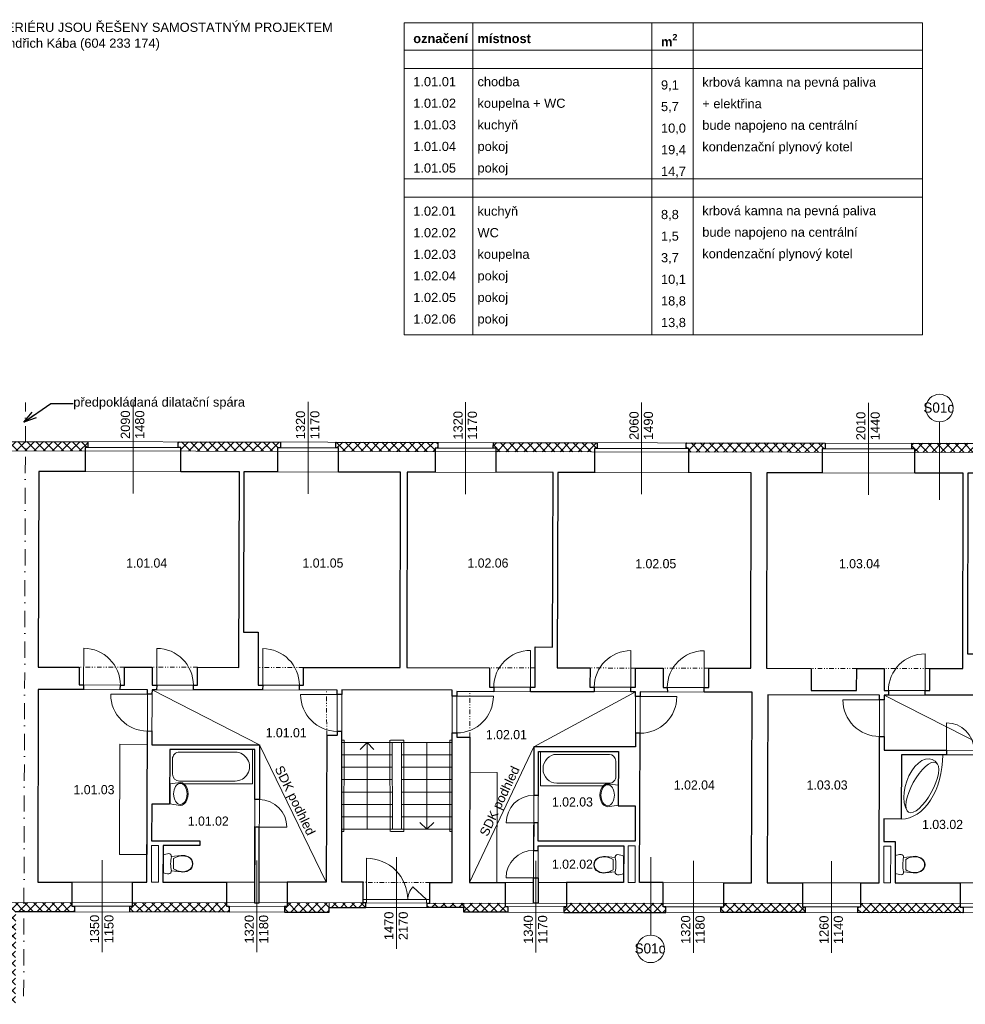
# Model space of a CAD drawing. Extents: x -52945 to 232648, y -59447 to 21255.
# Tile 16 of 21: x 15700 to 36312, y -200 to 21255. Entities that reach past the tile are written whole.
import ezdxf

# ---------------------------------------------------------------- set-up
doc = ezdxf.new("R2010")
doc.units = 0
doc.header["$MEASUREMENT"] = 0
doc.set_wipeout_variables(frame=1)
for name, pattern in [('Wipeout_Contour', [1000, 0, -1000]), ('Čerchovaná', [670.277762, 352.777767, -176.388884, 0, -141.111112]), ('Čerchovaná se dvěma tečkami S', [250, 100, -40, 15, -40, 15, -40])]:
    doc.linetypes.add(name, pattern=pattern)
for name, color, linetype, lineweight in [('2D BOD_Číslo_pera__1', 7, 'Continuous', 15), ('2D VÝPLNĚ_Číslo_pera__4', 91, 'Continuous', 13), ('2D ČÁRY_Číslo_pera__1', 7, 'Continuous', 15), ('2D ČÁRY_Číslo_pera__3', 150, 'Continuous', 13), ('blok I_pohled4_terén_Číslo_pera__4', 91, 'Continuous', 13), ('blok P_pohled2_mřížky_Číslo_pera__2', 1, 'Continuous', 25), ('komín_Číslo_pera__4', 91, 'Continuous', 13), ('Level 30_Číslo_pera__1', 7, 'Continuous', 15), ('NÁBYTEK A ZAŘÍZENÍ_Číslo_pera__3', 150, 'Continuous', 13), ('POZNÁMKY.POPISKA_Číslo_pera__4', 91, 'Continuous', 13), ('POZNÁMKY.TEXT_Číslo_pera__4', 91, 'Continuous', 13), ('zdi_Číslo_pera__1', 7, 'Continuous', 15)]:
    doc.layers.add(name, color=color, linetype=linetype, lineweight=lineweight)
for name, color, linetype in [('2D ČÁRY', 7, 'Continuous'), ('NÁBYTEK A ZAŘÍZENÍ', 7, 'Continuous'), ('vodorovné konstrukce', 7, 'Continuous')]:
    doc.layers.add(name, color=color, linetype=linetype)
doc.layers.add('vodorovné konstrukce_Číslo_pera__241', color=9, linetype='Continuous', lineweight=13, true_color=0x808080)
doc.styles.add('GENERATED_STYLE_1', font='arial.ttf')
doc.styles.add('GENERATED_STYLE_3', font='txt')
doc.styles.get("Standard").update_dxf_attribs({"font": 'txt', "bigfont": 'BIGFONT.SHX'})
doc.dimstyles.new('GENERATED_STYLE__3', dxfattribs={"dimtxt": 0.18, "dimasz": 273.6, "dimexe": 0.18, "dimexo": 0.0625, "dimgap": 0.09, "dimtad": 0, "dimtih": 1, "dimtoh": 1, "dimdec": 4, "dimzin": 0, "dimdsep": 46, "dimtxsty": 'Standard', "dimcen": 0.09, "dimadec": 0, "dimazin": 0, "dimtfac": 1, "dimtdec": 4, "dimtmove": 0, "dimatfit": 3, "dimldrblk": 'ARROWHEAD_3', "dimfxl": 1, "dimtolj": 1, "dimtzin": 0, "dimarcsym": 0})
pattern_1 = [(45, (0, 0), (-98.99495, 98.99495), []), (135, (0, 0), (98.99495, 98.99495), [])]

# ---------------------------------------------------------------- blocks, each defined once
blk = doc.blocks.new('WC s nádržkou 1 11')
at = {"linetype": 'Wipeout_Contour', "ltscale": 15629.429493}
blk.add_wipeout([(31, 650), (18, 619), (8, 587), (2, 554), (0, 520), (5, 498), (20, 479), (40, 469), (64, 469), (41, 257), (39, 215), (44, 173), (54, 132), (70, 92), (97, 54), (132, 25), (174, 6), (220, 0), (266, 6), (308, 25), (343, 54), (370, 92), (386, 132), (396, 173), (401, 215), (399, 257), (376, 469), (400, 469), (420, 479), (435, 498), (440, 520), (438, 554), (432, 587), (422, 619), (409, 650)], dxfattribs=at).dxf.layer = 'NÁBYTEK A ZAŘÍZENÍ'
at = {"layer": 'NÁBYTEK A ZAŘÍZENÍ_Číslo_pera__3', "linetype": 'Continuous'}
for p, q in [((31, 650), (18, 619)), ((409, 650), (31, 650)), ((422, 619), (409, 650)), ((2, 554), (0, 520)), ((0, 520), (5, 498)), ((8, 587), (2, 554)), ((5, 498), (20, 479)), ((18, 619), (8, 587)), ((20, 479), (40, 469)), ((40, 469), (64, 469)), ((64, 469), (41, 257)), ((399, 257), (376, 469)), ((376, 469), (400, 469)), ((400, 469), (420, 479)), ((420, 479), (435, 498)), ((432, 587), (422, 619)), ((438, 554), (432, 587)), ((435, 498), (440, 520)), ((440, 520), (438, 554)), ((41, 257), (39, 215)), ((39, 215), (44, 173)), ((49, 256), (47, 215)), ((47, 215), (52, 174)), ((56, 299), (49, 256)), ((68, 341), (56, 299)), ((86, 381), (68, 341)), ((107, 419), (86, 381)), ((333, 419), (107, 419)), ((354, 381), (333, 419)), ((372, 341), (354, 381)), ((384, 299), (372, 341)), ((391, 256), (384, 299)), ((388, 174), (393, 215)), ((393, 215), (391, 256)), ((396, 173), (401, 215)), ((401, 215), (399, 257)), ((44, 173), (54, 132)), ((52, 174), (62, 134)), ((54, 132), (70, 92)), ((62, 134), (78, 96)), ((70, 92), (97, 54)), ((78, 96), (102, 60)), ((97, 54), (132, 25)), ((102, 60), (136, 32)), ((132, 25), (174, 6)), ((136, 32), (176, 14)), ((174, 6), (220, 0)), ((176, 14), (220, 8)), ((220, 8), (264, 14)), ((220, 0), (266, 6)), ((264, 14), (304, 32)), ((266, 6), (308, 25)), ((304, 32), (338, 60)), ((308, 25), (343, 54)), ((338, 60), (362, 96)), ((343, 54), (370, 92)), ((362, 96), (378, 134)), ((370, 92), (386, 132)), ((378, 134), (388, 174)), ((386, 132), (396, 173))]:
    blk.add_line(p, q, dxfattribs=at)
blk.add_ellipse((220, -298), major_axis=(785, 0), ratio=0.9963, start_param=1.370375, end_param=1.771221, dxfattribs=at)
blk = doc.blocks.new('Vana 01 11')
at = {"layer": 'NÁBYTEK A ZAŘÍZENÍ_Číslo_pera__3', "linetype": 'Continuous'}
for p, q in [((0, 0), (0, 750)), ((0, 750), (1800, 750)), ((1425, 690), (210, 690)), ((1800, 750), (1800, 0)), ((60, 210), (60, 540)), ((0, 0), (1800, 0)), ((1425, 60), (210, 60))]:
    blk.add_line(p, q, dxfattribs=at)
for centre, major_axis, start_param, end_param in [((210, 540), (150, 0), 1.570796, 3.141593), ((1425, 375), (315, 0), 4.712389, 7.853982), ((210, 210), (150, 0), 3.141593, 4.712389)]:
    blk.add_ellipse(centre, major_axis=major_axis, ratio=0.99992, start_param=start_param, end_param=end_param, dxfattribs=at)
blk = doc.blocks.new('Umyvadlo oválné 11')
at = {"linetype": 'Wipeout_Contour', "ltscale": 6090.690526}
blk.add_wipeout([(0, 169), (2, 146), (9, 124), (19, 104), (43, 74), (73, 49), (129, 22), (188, 6), (250, 0), (312, 6), (371, 22), (427, 49), (457, 74), (481, 104), (491, 124), (498, 146), (500, 169), (469, 400), (31, 400), (-1, 169)], dxfattribs=at).dxf.layer = 'NÁBYTEK A ZAŘÍZENÍ'
at = {"layer": 'NÁBYTEK A ZAŘÍZENÍ_Číslo_pera__3', "linetype": 'Continuous'}
for p, q in [((31, 400), (-1, 169)), ((32, 400), (31, 400)), ((469, 400), (31, 400)), ((469, 400), (468, 400)), ((500, 169), (469, 400))]:
    blk.add_line(p, q, dxfattribs=at)
blk.add_ellipse((250, 169), major_axis=(-229, 0), ratio=0.643386, dxfattribs=at)
blk.add_ellipse((249, 169), major_axis=(-250, 0), ratio=0.674026, start_param=0, end_param=3.141593, dxfattribs=at)
blk = doc.blocks.new('Vana 01 11_2')
at = {"layer": 'NÁBYTEK A ZAŘÍZENÍ_Číslo_pera__3', "linetype": 'Continuous'}
for p, q in [((0, 0), (0, 750)), ((0, 750), (1700, 750)), ((1346, 690), (198, 690)), ((1700, 750), (1700, 0)), ((57, 210), (57, 540)), ((0, 0), (1700, 0)), ((1346, 60), (198, 60))]:
    blk.add_line(p, q, dxfattribs=at)
for centre, major_axis, start_param, end_param in [((198, 540), (0, 150), 0, 1.570796), ((1346, 375), (0, 315), 3.141593, 6.283185), ((198, 210), (0, 150), 1.570796, 3.141593)]:
    blk.add_ellipse(centre, major_axis=major_axis, ratio=0.94452, start_param=start_param, end_param=end_param, dxfattribs=at)
blk = doc.blocks.new('WC s nádržkou 1 11_2')
at = {"linetype": 'Wipeout_Contour', "ltscale": 15629.429493}
blk.add_wipeout([(31, 650), (18, 619), (8, 587), (2, 554), (0, 520), (5, 498), (20, 479), (40, 469), (64, 469), (41, 257), (39, 215), (44, 173), (54, 132), (70, 92), (97, 54), (132, 25), (174, 6), (220, 0), (266, 6), (308, 25), (343, 54), (370, 92), (386, 132), (396, 173), (401, 215), (399, 257), (376, 469), (400, 469), (420, 479), (435, 498), (440, 520), (438, 554), (432, 587), (422, 619), (409, 650)], dxfattribs=at).dxf.layer = 'NÁBYTEK A ZAŘÍZENÍ'
at = {"layer": 'NÁBYTEK A ZAŘÍZENÍ_Číslo_pera__3', "linetype": 'Continuous'}
for p, q in [((31, 650), (18, 619)), ((409, 650), (31, 650)), ((422, 619), (409, 650)), ((2, 554), (0, 520)), ((0, 520), (5, 498)), ((8, 587), (2, 554)), ((5, 498), (20, 479)), ((18, 619), (8, 587)), ((20, 479), (40, 469)), ((40, 469), (64, 469)), ((64, 469), (41, 257)), ((399, 257), (376, 469)), ((376, 469), (400, 469)), ((400, 469), (420, 479)), ((420, 479), (435, 498)), ((432, 587), (422, 619)), ((438, 554), (432, 587)), ((435, 498), (440, 520)), ((440, 520), (438, 554)), ((41, 257), (39, 215)), ((39, 215), (44, 173)), ((49, 256), (47, 215)), ((47, 215), (52, 174)), ((56, 299), (49, 256)), ((68, 341), (56, 299)), ((86, 381), (68, 341)), ((107, 419), (86, 381)), ((333, 419), (107, 419)), ((354, 381), (333, 419)), ((372, 341), (354, 381)), ((384, 299), (372, 341)), ((391, 256), (384, 299)), ((388, 174), (393, 215)), ((393, 215), (391, 256)), ((396, 173), (401, 215)), ((401, 215), (399, 257)), ((44, 173), (54, 132)), ((52, 174), (62, 134)), ((54, 132), (70, 92)), ((62, 134), (78, 96)), ((70, 92), (97, 54)), ((78, 96), (102, 60)), ((97, 54), (132, 25)), ((102, 60), (136, 32)), ((132, 25), (174, 6)), ((136, 32), (176, 14)), ((174, 6), (220, 0)), ((176, 14), (220, 8)), ((220, 8), (264, 14)), ((220, 0), (266, 6)), ((264, 14), (304, 32)), ((266, 6), (308, 25)), ((304, 32), (338, 60)), ((308, 25), (343, 54)), ((338, 60), (362, 96)), ((343, 54), (370, 92)), ((362, 96), (378, 134)), ((370, 92), (386, 132)), ((378, 134), (388, 174)), ((386, 132), (396, 173))]:
    blk.add_line(p, q, dxfattribs=at)
blk.add_ellipse((220, -298), major_axis=(785, 0), ratio=0.9963, start_param=1.370375, end_param=1.771221, dxfattribs=at)
blk = doc.blocks.new('Umyvadlo oválné 11_2')
at = {"linetype": 'Wipeout_Contour', "ltscale": 6090.690526}
blk.add_wipeout([(0, 169), (2, 146), (9, 124), (19, 104), (43, 74), (73, 49), (129, 22), (188, 6), (250, 0), (312, 6), (371, 22), (427, 49), (457, 74), (481, 104), (491, 124), (498, 146), (500, 169), (469, 400), (31, 400), (-1, 169)], dxfattribs=at).dxf.layer = 'NÁBYTEK A ZAŘÍZENÍ'
at = {"layer": 'NÁBYTEK A ZAŘÍZENÍ_Číslo_pera__3', "linetype": 'Continuous'}
for p, q in [((31, 400), (-1, 169)), ((32, 400), (31, 400)), ((469, 400), (31, 400)), ((469, 400), (468, 400)), ((500, 169), (469, 400))]:
    blk.add_line(p, q, dxfattribs=at)
blk.add_ellipse((250, 169), major_axis=(-229, 0), ratio=0.643386, dxfattribs=at)
blk.add_ellipse((249, 169), major_axis=(-250, 0), ratio=0.674026, start_param=0, end_param=3.141593, dxfattribs=at)
blk = doc.blocks.new('Vana rohová 02 11')
at = {"linetype": 'Wipeout_Contour', "ltscale": 11623.211093}
blk.add_wipeout([(0, 900), (0, 0), (1400, 0), (1379, 156), (1316, 308), (1212, 450), (1072, 579), (900, 689), (700, 779), (479, 846), (243, 886)], dxfattribs=at).dxf.layer = 'NÁBYTEK A ZAŘÍZENÍ'
at = {"layer": 'NÁBYTEK A ZAŘÍZENÍ_Číslo_pera__3', "linetype": 'Continuous'}
for p, q in [((0, 0), (0, 900)), ((99, 671), (84, 601)), ((138, 733), (99, 671)), ((200, 784), (138, 733)), ((167, 752), (157, 708)), ((157, 708), (168, 654)), ((200, 784), (167, 752)), ((168, 654), (199, 593)), ((200, 784), (249, 805)), ((318, 812), (249, 805)), ((402, 805), (318, 812)), ((497, 784), (402, 805)), ((601, 751), (497, 784)), ((709, 707), (601, 751)), ((817, 653), (709, 707)), ((920, 592), (817, 653)), ((84, 601), (93, 525)), ((93, 525), (126, 446)), ((126, 446), (181, 368)), ((199, 593), (251, 526)), ((251, 526), (320, 457)), ((320, 457), (404, 388)), ((1016, 525), (920, 592)), ((1100, 456), (1016, 525)), ((1169, 386), (1100, 456)), ((181, 368), (256, 293)), ((256, 293), (349, 224)), ((349, 224), (456, 165)), ((404, 388), (499, 321)), ((499, 321), (603, 259)), ((603, 259), (711, 206)), ((1220, 320), (1169, 386)), ((1252, 258), (1220, 320)), ((1263, 204), (1252, 258)), ((0, 0), (1400, 0)), ((456, 165), (572, 116)), ((572, 116), (694, 81)), ((694, 81), (816, 60)), ((711, 206), (819, 161)), ((816, 60), (934, 54)), ((819, 161), (922, 128)), ((922, 128), (1018, 108)), ((934, 54), (1044, 64)), ((1018, 108), (1102, 101)), ((1044, 64), (1141, 89)), ((1102, 101), (1170, 108)), ((1141, 89), (1221, 128)), ((1170, 108), (1221, 128)), ((1221, 128), (1252, 160)), ((1252, 160), (1263, 204))]:
    blk.add_line(p, q, dxfattribs=at)
blk.add_ellipse((0, 0), major_axis=(1400, 0), ratio=0.642857, start_param=0, end_param=1.570797, dxfattribs=at)
blk = doc.blocks.new('LINE_6728', base_point=(23273, 3615))
at = {"layer": '2D ČÁRY_Číslo_pera__3', "linetype": 'Continuous'}
for p, q in [((23273, 5505), (23123, 5355)), ((23273, 3615), (23273, 5505)), ((23273, 5505), (23423, 5355))]:
    blk.add_line(p, q, dxfattribs=at)
blk = doc.blocks.new('LINE_6727', base_point=(24574, 5505))
at = {"layer": '2D ČÁRY_Číslo_pera__3', "linetype": 'Continuous'}
for p, q in [((24574, 5505), (24574, 3615)), ((24574, 3615), (24424, 3765)), ((24574, 3615), (24724, 3765))]:
    blk.add_line(p, q, dxfattribs=at)
blk = doc.blocks.new('LINE_11996', base_point=(29454, 3008))
at = {"layer": 'vodorovné konstrukce_Číslo_pera__241', "linetype": 'Continuous'}
blk.add_line((29454, 3008), (29454, 1308), dxfattribs=at)
blk.add_circle((29454, 1008), 300, dxfattribs=at)
blk = doc.blocks.new('LINE_11998', base_point=(35749, 10793))
at = {"layer": 'vodorovné konstrukce_Číslo_pera__241', "linetype": 'Continuous'}
blk.add_line((35749, 10793), (35749, 12493), dxfattribs=at)
blk.add_circle((35749, 12793), 300, dxfattribs=at)
blk = doc.blocks.new('ARROWHEAD_3')
at = {"linetype": 'Continuous'}
blk.add_line((0, 0), (-1, 0), dxfattribs=at)
at = {"linetype": 'Continuous', "flags": 128}
blk.add_lwpolyline([(-1, 0.2679), (0, 0), (-1, -0.2679)], dxfattribs=at)

msp = doc.modelspace()

# ---------------------------------------------------------------- hatches: boundary and pattern name
at = {"layer": '2D VÝPLNĚ_Číslo_pera__4', "linetype": 'Continuous', "true_color": 0x636466}
h = msp.add_hatch(dxfattribs=at)
h.set_pattern_fill('TEPELNA_IZOLACE_EPS', color=251, style=0, pattern_type=2)
h.set_pattern_definition(pattern_1)
h.paths.add_polyline_path([(11319, 11869), (15819, 11861), (15820, 12061), (11259, 12069), (11259, 11945), (11319, 11945)], flags=0)
h = msp.add_hatch(dxfattribs=at)
h.set_pattern_fill('TEPELNA_IZOLACE_EPS', color=251, style=0, pattern_type=2)
h.set_pattern_definition(pattern_1)
h.paths.add_polyline_path([(15820, 12061), (15819, 11861), (17124, 11858), (17124, 11934), (17184, 11934), (17184, 12058)], flags=0)
h = msp.add_hatch(dxfattribs=at)
h.set_pattern_fill('TEPELNA_IZOLACE_EPS', color=251, style=0, pattern_type=2)
h.set_pattern_definition(pattern_1)
h.paths.add_polyline_path([(19215, 11855), (21322, 11851), (21322, 11927), (21382, 11927), (21382, 12051), (19155, 12055), (19155, 11931), (19215, 11931)], flags=0)
h = msp.add_hatch(dxfattribs=at)
h.set_pattern_fill('TEPELNA_IZOLACE_EPS', color=251, style=0, pattern_type=2)
h.set_pattern_definition(pattern_1)
h.paths.add_polyline_path([(22591, 12049), (22591, 11925), (22651, 11924), (22651, 11848), (24756, 11845), (24756, 11921), (24816, 11921), (24816, 12045)], flags=0)
h = msp.add_hatch(dxfattribs=at)
h.set_pattern_fill('TEPELNA_IZOLACE_EPS', color=251, style=0, pattern_type=2)
h.set_pattern_definition(pattern_1)
h.paths.add_polyline_path([(26084, 11842), (27129, 11840), (28226, 11838), (28226, 11914), (28286, 11914), (28286, 12038), (26025, 12042), (26024, 11918), (26084, 11918)], flags=0)
h = msp.add_hatch(dxfattribs=at)
h.set_pattern_fill('TEPELNA_IZOLACE_EPS', color=251, style=0, pattern_type=2)
h.set_pattern_definition(pattern_1)
h.paths.add_polyline_path([(30228, 12035), (30228, 11911), (30288, 11911), (30288, 11835), (33195, 11829), (33195, 11905), (33255, 11905), (33255, 12029)], flags=0)
h = msp.add_hatch(dxfattribs=at)
h.set_pattern_fill('TEPELNA_IZOLACE_EPS', color=251, style=0, pattern_type=2)
h.set_pattern_definition(pattern_1)
h.paths.add_polyline_path([(35149, 12026), (35149, 11902), (35209, 11902), (35209, 11826), (37420, 11822), (37420, 11898), (37480, 11898), (37481, 12022)], flags=0)
h = msp.add_hatch(dxfattribs=at)
h.set_pattern_fill('TEPELNA_IZOLACE_EPS', color=251, style=0, pattern_type=2)
h.set_pattern_definition(pattern_1)
h.paths.add_polyline_path([(15412, 0), (14970, 0), (14970, -76), (14910, -76), (14910, -200), (15611, -200), (15613, 1816), (15792, 1816), (15792, 2016), (15413, 2016), (15411, 0)], flags=0)
h = msp.add_hatch(dxfattribs=at)
h.set_pattern_fill('TEPELNA_IZOLACE_EPS', color=251, style=0, pattern_type=2)
h.set_pattern_definition(pattern_1)
h.paths.add_polyline_path([(16834, 2015), (15792, 2016), (15792, 1816), (16894, 1815), (16894, 1939), (16834, 1939)], flags=0)
h = msp.add_hatch(dxfattribs=at)
h.set_pattern_fill('TEPELNA_IZOLACE_EPS', color=251, style=0, pattern_type=2)
h.set_pattern_definition(pattern_1)
h.paths.add_polyline_path([(20267, 1811), (20267, 1935), (20207, 1935), (20207, 2011), (18161, 2013), (18161, 1937), (18101, 1937), (18101, 1813)], flags=0)
h = msp.add_hatch(dxfattribs=at)
h.set_pattern_fill('TEPELNA_IZOLACE_EPS', color=251, style=0, pattern_type=2)
h.set_pattern_definition(pattern_1)
h.paths.add_polyline_path([(22443, 1809), (22444, 2009), (21532, 2010), (21532, 1934), (21472, 1934), (21472, 1810)], flags=0)
h = msp.add_hatch(dxfattribs=at)
h.set_pattern_fill('TEPELNA_IZOLACE_EPS', color=251, style=0, pattern_type=2)
h.set_pattern_definition(pattern_1)
h.paths.add_polyline_path([(23244, 2008), (23184, 2008), (22444, 2009), (22444, 1909), (23244, 1908), (23244, 1908)], flags=0)
h = msp.add_hatch(dxfattribs=at)
h.set_pattern_fill('TEPELNA_IZOLACE_EPS', color=251, style=0, pattern_type=2)
h.set_pattern_definition(pattern_1)
h.paths.add_polyline_path([(24583, 2006), (24583, 1907), (25384, 1906), (25384, 2006), (24569, 2007), (24569, 2006)], flags=0)
h = msp.add_hatch(dxfattribs=at)
h.set_pattern_fill('TEPELNA_IZOLACE_EPS', color=251, style=0, pattern_type=2)
h.set_pattern_definition(pattern_1)
h.paths.add_polyline_path([(26341, 1805), (26341, 1929), (26281, 1929), (26281, 2005), (25384, 2006), (25383, 1806)], flags=0)
h = msp.add_hatch(dxfattribs=at)
h.set_pattern_fill('TEPELNA_IZOLACE_EPS', color=251, style=0, pattern_type=2)
h.set_pattern_definition(pattern_1)
h.paths.add_polyline_path([(29783, 1801), (29783, 1925), (29723, 1925), (29723, 2001), (27622, 2003), (27622, 1927), (27562, 1927), (27562, 1803)], flags=0)
h = msp.add_hatch(dxfattribs=at)
h.set_pattern_fill('TEPELNA_IZOLACE_EPS', color=251, style=0, pattern_type=2)
h.set_pattern_definition(pattern_1)
h.paths.add_polyline_path([(32824, 1798), (32824, 1922), (32764, 1922), (32764, 1998), (31046, 2000), (31046, 1924), (30986, 1924), (30985, 1800)], flags=0)
h = msp.add_hatch(dxfattribs=at)
h.set_pattern_fill('TEPELNA_IZOLACE_EPS', color=251, style=0, pattern_type=2)
h.set_pattern_definition(pattern_1)
h.paths.add_polyline_path([(36203, 1994), (34032, 1997), (34032, 1921), (33972, 1921), (33972, 1797), (36263, 1794), (36263, 1918), (36203, 1918)], flags=0)

# ---------------------------------------------------------------- linework, layer by layer
at = {"layer": '2D BOD_Číslo_pera__1', "color": 251, "linetype": 'Continuous', "true_color": 0x636466, "flags": 128}
msp.add_lwpolyline([(23259, 2083), (23260, 2983, -0.414214), (24159, 2082, -0.190217), (24270, 2362), (24569, 2082)], format="xyb", dxfattribs=at)
at = {"layer": '2D ČÁRY_Číslo_pera__1', "color": 251, "linetype": 'Čerchovaná', "true_color": 0x636466}
msp.add_line((15786, -23), (15827, 12914), dxfattribs=at)
at = {"layer": '2D ČÁRY_Číslo_pera__1', "color": 251, "linetype": 'Continuous', "true_color": 0x636466}
for p, q in [((17184, 11934), (17184, 12058)), ((19155, 11931), (19155, 12055)), ((21382, 11927), (21382, 12051)), ((22591, 11925), (22591, 12049)), ((24816, 11921), (24816, 12045)), ((26024, 11918), (26025, 12042)), ((28286, 11914), (28286, 12038)), ((30228, 11911), (30228, 12035)), ((33255, 11905), (33255, 12029)), ((35149, 11902), (35149, 12026)), ((17124, 11934), (17124, 11408)), ((19215, 11931), (19215, 11405)), ((21322, 11927), (21322, 11401)), ((22651, 11924), (22651, 11398)), ((24756, 11921), (24756, 11395)), ((26084, 11918), (26084, 11392)), ((28226, 11914), (28226, 11388)), ((30288, 11911), (30288, 11385)), ((33195, 11905), (33195, 11379)), ((35209, 11902), (35209, 11376)), ((16106, 7150), (16118, 11410)), ((16118, 11410), (20488, 11402)), ((20488, 11402), (20476, 7142)), ((20588, 11402), (20578, 7912)), ((20588, 11402), (23999, 11396)), ((23991, 7136), (23999, 11396)), ((24141, 7136), (24149, 11396)), ((24149, 11396), (27328, 11390)), ((27317, 7585), (27328, 11390)), ((27416, 7130), (27428, 11390)), ((27428, 11390), (31648, 11382)), ((31648, 11382), (31636, 7122)), ((31988, 11382), (31976, 7122)), ((36268, 11374), (31988, 11382)), ((36268, 11374), (36256, 7114)), ((20898, 7912), (20578, 7912)), ((20895, 6752), (20898, 7912)), ((26937, 7586), (26935, 6711)), ((27317, 7585), (26937, 7586)), ((16993, 7149), (16106, 7150)), ((16993, 6759), (16993, 7149)), ((17985, 6757), (17986, 7147)), ((18586, 7146), (17986, 7147)), ((18585, 6756), (18586, 7146)), ((19578, 6754), (19578, 7144)), ((20476, 7142), (19578, 7144)), ((21889, 6752), (21888, 7140)), ((23991, 7136), (21888, 7140)), ((25942, 7132), (24141, 7136)), ((25942, 6711), (25942, 7132)), ((28132, 7129), (27416, 7130)), ((28131, 6707), (28132, 7129)), ((29126, 7127), (29125, 6707)), ((29726, 7126), (29126, 7127)), ((29726, 6704), (29726, 7126)), ((30720, 7124), (30719, 6704)), ((31636, 7122), (30720, 7124)), ((32951, 7120), (31976, 7122)), ((32951, 6639), (32951, 7120)), ((33945, 7118), (33944, 6638)), ((34545, 7117), (33945, 7118)), ((34544, 6636), (34545, 7117)), ((35538, 7115), (35538, 6636)), ((36256, 7114), (35538, 7115)), ((16105, 6660), (16093, 2465)), ((16105, 6660), (18485, 6656)), ((18473, 2463), (18485, 6656)), ((18582, 5456), (18585, 6656)), ((18585, 6656), (22623, 6648)), ((22723, 6649), (25126, 6645)), ((22723, 6649), (22723, 2458)), ((25126, 6645), (25126, 2456)), ((29125, 6607), (25226, 6614)), ((29125, 6607), (29121, 5407)), ((29225, 6607), (29213, 2452)), ((31665, 6602), (29225, 6607)), ((31653, 2449), (31665, 6602)), ((31993, 2449), (32005, 6542)), ((32005, 6542), (34445, 6537)), ((34433, 2446), (34445, 6537)), ((34541, 5337), (34545, 6537)), ((34545, 6537), (38504, 6530)), ((22383, 2459), (22392, 5656)), ((22623, 5656), (22392, 5656)), ((25226, 5621), (25512, 5621)), ((25503, 2456), (25512, 5621)), ((18582, 5456), (20928, 5452)), ((20919, 2010), (20928, 5452)), ((22726, 5505), (25126, 5505)), ((23819, 5505), (23824, 3615)), ((24022, 3615), (24022, 5505)), ((26900, 2004), (26909, 5411)), ((29121, 5407), (26909, 5411)), ((18971, 5355), (20828, 5352)), ((20819, 2010), (20828, 5352)), ((22723, 5235), (23820, 5235)), ((24022, 5235), (25126, 5235)), ((27004, 3354), (27009, 5311)), ((28751, 5307), (27009, 5311)), ((22723, 4965), (23821, 4965)), ((24022, 4965), (25126, 4965)), ((22723, 4695), (23821, 4695)), ((24022, 4695), (25126, 4695)), ((22723, 4425), (23822, 4425)), ((24022, 4425), (25126, 4425)), ((18576, 3363), (18578, 4160)), ((22723, 4155), (23823, 4155)), ((24022, 4155), (25126, 4155)), ((29118, 4127), (29116, 3352)), ((22723, 3885), (23823, 3885)), ((24022, 3885), (25126, 3885)), ((34536, 3346), (34537, 3838)), ((22726, 3615), (25126, 3615)), ((18573, 2463), (18576, 3263)), ((18574, 3363), (19626, 3362)), ((18574, 3263), (18726, 3263)), ((18826, 3263), (19626, 3262)), ((19626, 3262), (19626, 3362)), ((27000, 2004), (27004, 3254)), ((27004, 3354), (29116, 3352)), ((27004, 3254), (28866, 3252)), ((28966, 3252), (29116, 3252)), ((29116, 3252), (29113, 2452)), ((34533, 2446), (34536, 3246)), ((34786, 3346), (34536, 3346)), ((34686, 3246), (34536, 3246)), ((16093, 2465), (18473, 2463)), ((16834, 1939), (16834, 2465)), ((18161, 1937), (18161, 2463)), ((18573, 2463), (18723, 2463)), ((18823, 2463), (20820, 2460)), ((20207, 1935), (20207, 2461)), ((20920, 2460), (22383, 2459)), ((21532, 1934), (21532, 2460)), ((22723, 2458), (23184, 2458)), ((23184, 2458), (23184, 2008)), ((24643, 2456), (24643, 2006)), ((24643, 2456), (25126, 2456)), ((25503, 2456), (26901, 2454)), ((26281, 1929), (26281, 2455)), ((27001, 2454), (28863, 2452)), ((27622, 1927), (27622, 2453)), ((28963, 2452), (29113, 2452)), ((29213, 2452), (31653, 2449)), ((29723, 1925), (29723, 2451)), ((31046, 1924), (31046, 2450)), ((34433, 2446), (31993, 2449)), ((32764, 1922), (32764, 2448)), ((34032, 1921), (34032, 2447)), ((34683, 2446), (34533, 2446)), ((36800, 2444), (34783, 2446)), ((36203, 1918), (36203, 2444)), ((16894, 1939), (16894, 1815)), ((18101, 1937), (18101, 1813)), ((20267, 1935), (20267, 1811)), ((21472, 1934), (21472, 1810)), ((22443, 1809), (22444, 2009)), ((24644, 2082), (23184, 2084)), ((23184, 2008), (24644, 2006)), ((23244, 2008), (23244, 1908)), ((23259, 2007), (23259, 2083)), ((24569, 2006), (24569, 2082)), ((24583, 2006), (24583, 1906)), ((25383, 1806), (25384, 2006)), ((25384, 1906), (22444, 1909)), ((26341, 1929), (26341, 1805)), ((27562, 1927), (27562, 1803)), ((29783, 1925), (29783, 1801)), ((30986, 1924), (30985, 1800)), ((32824, 1922), (32824, 1798)), ((33972, 1921), (33972, 1797)), ((36263, 1918), (36263, 1794))]:
    msp.add_line(p, q, dxfattribs=at)
at = {"layer": '2D ČÁRY_Číslo_pera__1', "color": 251, "linetype": 'Čerchovaná se dvěma tečkami S', "true_color": 0x636466}
for p, q in [((17986, 7147), (16993, 7149)), ((19578, 7144), (18586, 7146)), ((21888, 7140), (20896, 7142)), ((26936, 7131), (25942, 7132)), ((29126, 7127), (28132, 7129)), ((30720, 7124), (29726, 7126)), ((33945, 7118), (32950, 7120)), ((35538, 7115), (34544, 7117)), ((25512, 5621), (25515, 6613)), ((24643, 2456), (23184, 2458))]:
    msp.add_line(p, q, dxfattribs=at)
at = {"layer": '2D ČÁRY_Číslo_pera__3', "color": 251, "linetype": 'Continuous', "true_color": 0x636466}
for p, q in [((18585, 6656), (20928, 5452)), ((29125, 6607), (26909, 5411)), ((20928, 5452), (22383, 2459)), ((22723, 5555), (22774, 5555)), ((22774, 5555), (22769, 3565)), ((23769, 5555), (23774, 3565)), ((23783, 5555), (24072, 5555)), ((24072, 3565), (24072, 5555)), ((25076, 3565), (25076, 5555)), ((25076, 5555), (25126, 5555)), ((26909, 5411), (25503, 2456)), ((22723, 3565), (22769, 3565)), ((23788, 3565), (24072, 3565)), ((25076, 3565), (25126, 3565))]:
    msp.add_line(p, q, dxfattribs=at)
at = {"layer": '2D ČÁRY_Číslo_pera__3', "color": 251, "linetype": 'Continuous', "true_color": 0x636466, "flags": 128}
for points in [[(18475, 3063), (18482, 5463), (17882, 5465), (17875, 3065)], [(26103, 2454), (26110, 4854), (25510, 4856), (25503, 2456)]]:
    msp.add_lwpolyline(points, close=True, dxfattribs=at)
at = {"layer": 'blok I_pohled4_terén_Číslo_pera__4', "color": 251, "linetype": 'Continuous', "true_color": 0x636466}
for p, q in [((18170, 10932), (18170, 12932)), ((21986, 10926), (21986, 12926)), ((25420, 10919), (25420, 12919)), ((29257, 10913), (29257, 12913)), ((34202, 10904), (34202, 12904)), ((23914, 3007), (23914, 1007)), ((17498, 2938), (17498, 938)), ((20870, 2934), (20870, 934)), ((26952, 2928), (26952, 928)), ((30384, 2924), (30384, 924)), ((33398, 2921), (33398, 921))]:
    msp.add_line(p, q, dxfattribs=at)
at = {"layer": 'blok P_pohled2_mřížky_Číslo_pera__2', "color": 251, "linetype": 'Continuous', "true_color": 0x636466, "flags": 128}
msp.add_lwpolyline([(11259, 12069), (17184, 12058), (17184, 11934), (17124, 11934), (17124, 11408), (16118, 11410), (16106, 7150), (16993, 7149), (16993, 6759), (17093, 6758), (17093, 6658), (16105, 6660), (16093, 2465), (16834, 2465), (16834, 1939), (16894, 1939), (16894, 1815), (15613, 1816)], dxfattribs=at)
for points in [[(19155, 12055), (21382, 12051), (21382, 11927), (21322, 11927), (21322, 11401), (20588, 11402), (20578, 7912), (20898, 7912), (20895, 6752), (20997, 6751), (20996, 6651), (19485, 6654), (19486, 6754), (19578, 6755), (19578, 7144), (20476, 7142), (20488, 11402), (19215, 11405), (19215, 11931), (19155, 11931)], [(22591, 12049), (24816, 12045), (24816, 11921), (24756, 11921), (24756, 11395), (24149, 11396), (24141, 7136), (25942, 7132), (25942, 6711), (26034, 6711), (26034, 6611), (25226, 6614), (25226, 6513), (25126, 6514), (25126, 6645), (22723, 6649), (22723, 6548), (22623, 6548), (22623, 6648), (21797, 6651), (21797, 6751), (21889, 6752), (21888, 7140), (23991, 7136), (23999, 11396), (22651, 11398), (22651, 11924), (22591, 11925)], [(28224, 6607), (26834, 6611), (26834, 6711), (26935, 6711), (26937, 7586), (27317, 7585), (27328, 11390), (26084, 11392), (26084, 11918), (26024, 11918), (26025, 12042), (28286, 12038), (28286, 11914), (28226, 11914), (28226, 11388), (27428, 11390), (27416, 7130), (28132, 7129), (28131, 6707), (28223, 6707)], [(32764, 2448), (32764, 1922), (32824, 1922), (32824, 1798), (30985, 1800), (30986, 1924), (31046, 1924), (31046, 2450), (31653, 2449), (31665, 6602), (30618, 6604), (30618, 6704), (30719, 6704), (30720, 7124), (31636, 7122), (31648, 11382), (30288, 11385), (30288, 11911), (30228, 11911), (30228, 12035), (33255, 12029), (33255, 11905), (33195, 11905), (33195, 11379), (31988, 11382), (31976, 7122), (32951, 7120), (32951, 6639), (33944, 6638), (33945, 7118), (34545, 7117), (34544, 6636), (34636, 6635), (34637, 6535), (34545, 6537), (34544, 6437), (34444, 6436), (34445, 6537), (32005, 6542), (31993, 2449)], [(35149, 12026), (37481, 12022), (37480, 11898), (37420, 11898), (37420, 11372), (36368, 11374), (36357, 7437), (36747, 7435), (36745, 6633), (36846, 6633), (36846, 6533), (35437, 6535), (35437, 6635), (35538, 6636), (35538, 7115), (36256, 7114), (36268, 11374), (35209, 11376), (35209, 11902), (35149, 11902)], [(17986, 7147), (18586, 7146), (18585, 6756), (18686, 6756), (18685, 6656), (18585, 6656), (18583, 6556), (18483, 6556), (18485, 6656), (17893, 6657), (17894, 6757), (17985, 6757)], [(29126, 7127), (29726, 7126), (29726, 6704), (29817, 6704), (29818, 6604), (29225, 6607), (29225, 6506), (29125, 6507), (29125, 6607), (29024, 6607), (29024, 6707), (29125, 6707)], [(22623, 5748), (22623, 5664), (22392, 5656), (22383, 2459), (21532, 2460), (21532, 1934), (21472, 1934), (21472, 1810), (22443, 1809), (22444, 1909), (23244, 1908), (23244, 2008), (23184, 2008), (23184, 2458), (22723, 2458), (22723, 5748)], [(25126, 5713), (25226, 5713), (25226, 5621), (25512, 5621), (25503, 2456), (26281, 2455), (26281, 1929), (26341, 1929), (26341, 1805), (25383, 1806), (25384, 1906), (24583, 1907), (24583, 2007), (24643, 2006), (24643, 2456), (25126, 2456)], [(20823, 3660), (20819, 2010), (20919, 2010), (20923, 3660)], [(26900, 2004), (26902, 2554), (27002, 2554), (27000, 2004)]]:
    msp.add_lwpolyline(points, close=True, dxfattribs=at)
at = {"layer": 'komín_Číslo_pera__4', "color": 251, "linetype": 'Continuous', "true_color": 0x636466}
for p, q in [((24079, 21190), (24079, 14390)), ((24079, 21190), (35379, 21190)), ((25579, 21190), (25579, 14390)), ((29479, 21190), (29479, 14390)), ((30379, 21190), (30379, 14390)), ((35379, 21190), (35379, 14390)), ((24079, 20590), (35379, 20590)), ((24079, 20190), (35379, 20190)), ((24079, 17790), (35379, 17790)), ((24079, 17390), (35379, 17390)), ((24079, 14390), (35379, 14390))]:
    msp.add_line(p, q, dxfattribs=at)
at = {"layer": 'Level 30_Číslo_pera__1', "color": 251, "linetype": 'Continuous', "true_color": 0x636466, "flags": 128}
for points in [[(17093, 6658), (17093, 6758), (17095, 7558, -0.414213), (17894, 6757), (17893, 6657)], [(18685, 6656), (18686, 6756), (18687, 7555, -0.414213), (19486, 6754), (19485, 6654)], [(20996, 6651), (20997, 6751), (20997, 7551, -0.414213), (21797, 6751), (21797, 6651)], [(26834, 6611), (26834, 6711), (26834, 7511, 0.414213), (26034, 6711), (26034, 6611)], [(29024, 6607), (29024, 6707), (29024, 7506, 0.414213), (28223, 6707), (28224, 6607)], [(30618, 6604), (30618, 6704), (30618, 7504, 0.414213), (29817, 6704), (29818, 6604)], [(35437, 6535), (35437, 6635), (35437, 7435, 0.414213), (34636, 6635), (34637, 6535)], [(18583, 6556), (18483, 6556), (17683, 6556, 0.414213), (18483, 5755), (18583, 5756)], [(22723, 6548), (22623, 6548), (21823, 6548, 0.414213), (22623, 5748), (22723, 5748)], [(25126, 6514), (25226, 6513), (26026, 6513, -0.414213), (25226, 5713), (25126, 5713)], [(29125, 6507), (29225, 6506), (30024, 6504, -0.414213), (29222, 5706), (29122, 5706)], [(34544, 6437), (34444, 6436), (33644, 6436, 0.414213), (34444, 5636), (34544, 5636)], [(27005, 3754), (26905, 3754), (26305, 3756, -0.414213), (26907, 4355), (27007, 4354)], [(20823, 3660), (20923, 3660), (21523, 3659, 0.414213), (20925, 4261), (20825, 4261)], [(27002, 2554), (26902, 2554), (26302, 2556, -0.414213), (26903, 3155), (27003, 3154)]]:
    msp.add_lwpolyline(points, format="xyb", dxfattribs=at)
at = {"layer": 'zdi_Číslo_pera__1', "color": 251, "linetype": 'Continuous', "true_color": 0x636466}
for p, q in [((48280, 12002), (-640, 12090)), ((48079, 11803), (-439, 11890)), ((19215, 11931), (17124, 11934)), ((22651, 11924), (21322, 11927)), ((26084, 11918), (24756, 11921)), ((30288, 11911), (28226, 11914)), ((35209, 11902), (33195, 11905)), ((16993, 6759), (17985, 6757)), ((18585, 6756), (19578, 6755)), ((20895, 6752), (21889, 6752)), ((26935, 6711), (25942, 6711)), ((29125, 6707), (28131, 6707)), ((30719, 6704), (29726, 6704)), ((22623, 6648), (22623, 5656)), ((25226, 6614), (25227, 5621)), ((33944, 6638), (32951, 6639)), ((35538, 6636), (34544, 6636)), ((15413, 2016), (23184, 2008)), ((16834, 1939), (18161, 1937)), ((20207, 1935), (21532, 1934)), ((24643, 2006), (39039, 1991)), ((15613, 1816), (22443, 1809)), ((25383, 1806), (38300, 1792)), ((26281, 1929), (27622, 1927)), ((29723, 1925), (31046, 1924)), ((32764, 1922), (34032, 1921)), ((36203, 1918), (37495, 1917))]:
    msp.add_line(p, q, dxfattribs=at)
at = {"layer": 'zdi_Číslo_pera__1', "color": 251, "linetype": 'Čerchovaná se dvěma tečkami S', "true_color": 0x636466}
msp.add_line((22392, 5656), (22390, 6649), dxfattribs=at)

# ---------------------------------------------------------------- block references
at = {"layer": '2D ČÁRY', "color": 251, "linetype": 'Continuous', "true_color": 0x636466}
for name, p in [('LINE_6728', (23273, 3615)), ('LINE_6727', (24574, 5505))]:
    msp.add_blockref(name, p, dxfattribs=at)
at = {"layer": 'NÁBYTEK A ZAŘÍZENÍ', "color": 251, "linetype": 'Continuous', "true_color": 0x636466}
msp.add_blockref('Vana 01 11', (18971, 4605), dxfattribs=at)
at = {"layer": 'NÁBYTEK A ZAŘÍZENÍ', "color": 251, "linetype": 'Continuous', "true_color": 0x636466, "xscale": -1}
msp.add_blockref('Vana 01 11_2', (28751, 4557), dxfattribs=at)
at = {"layer": 'NÁBYTEK A ZAŘÍZENÍ', "color": 251, "linetype": 'Continuous', "true_color": 0x636466}
for name, p, rotation in [('Vana rohová 02 11', (34921, 5237), 269.8420794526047), ('WC s nádržkou 1 11', (19474, 2643), 90)]:
    msp.add_blockref(name, p, dxfattribs=dict(at, rotation=rotation))
at = {"layer": 'NÁBYTEK A ZAŘÍZENÍ', "color": 251, "linetype": 'Continuous', "true_color": 0x636466, "xscale": -1}
for p, rotation in [((28214, 2621), 270), ((35435, 3063), 89.84209601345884)]:
    msp.add_blockref('WC s nádržkou 1 11_2', p, dxfattribs=dict(at, rotation=rotation))
at = {"layer": 'vodorovné konstrukce', "color": 251, "linetype": 'Continuous', "true_color": 0x636466}
for name, p in [('LINE_11998', (35749, 10793)), ('LINE_11996', (29454, 3008))]:
    msp.add_blockref(name, p, dxfattribs=at)

# ---------------------------------------------------------------- texts
at = {"layer": 'POZNÁMKY.POPISKA_Číslo_pera__4', "color": 251, "linetype": 'Continuous', "true_color": 0x636466, "insert": (16868, 12893), "char_height": 200, "width": 3662.63, "attachment_point": 4, "style": 'GENERATED_STYLE_1'}
msp.add_mtext('{předpokládaná dilatační spára}', dxfattribs=at)
at = {"layer": 'POZNÁMKY.TEXT_Číslo_pera__4', "color": 251, "linetype": 'Continuous', "true_color": 0x636466, "char_height": 200, "attachment_point": 1}
for s, insert, line_spacing_factor, style in [('{PROSTORY PRODEJNY - ÚPRAVY DISPOZICE A INTERIÉRU JSOU ŘEŠENY SAMOSTATNÝM PROJEKTEM\\PATELIÉR PŘÍBRAM - Mariánská 355, Příbram IV, Ing. Jindřich Kába (604 233 174)\\P\\Pvytápění: plynový kotel PROTHERM}', (8461, 21190), 1.038419, 'GENERATED_STYLE_1'), ('\\A1;{\\fArial|b1|i0|c238|p38;označení\\P\\fArial|b0|i0|c238|p38;\\P1.01.01\\P1.01.02\\P1.01.03\\P1.01.04\\P1.01.05\\P\\P1.02.01\\P1.02.02\\P1.02.03\\P1.02.04\\P1.02.05\\P1.02.06}', (24279, 20945), 1.410208, 'GENERATED_STYLE_3'), ('\\A1;{\\fArial|b1|i0|c238|p38;místnost\\P\\fArial|b0|i0|c238|p38;\\Pchodba\\Pkoupelna + WC\\Pkuchyň\\Ppokoj\\Ppokoj\\P\\Pkuchyň\\PWC\\Pkoupelna\\Ppokoj\\Ppokoj\\Ppokoj}', (25679, 20945), 1.409918, 'GENERATED_STYLE_3'), ('\\A1;{\\fArial|b1|i0|c238|p38;m\\A1{\\H0.7x;\\S2^  ;}\\P\\fArial|b0|i0|c238|p38;\\P9,1\\P5,7\\P10,0\\P19,4\\P14,7\\P\\P8,8\\P1,5\\P3,7\\P10,1\\P18,8\\P13,8}', (29679, 20944), 1.411488, 'GENERATED_STYLE_3'), ('{krbová kamna na pevná paliva\\P+ elektřina\\Pbude napojeno na centrální\\Pkondenzační plynový kotel}', (30579, 19994), 1.407249, 'GENERATED_STYLE_1'), ('{krbová kamna na pevná paliva\\Pbude napojeno na centrální\\Pkondenzační plynový kotel}', (30579, 17194), 1.405851, 'GENERATED_STYLE_1')]:
    msp.add_mtext(s, dxfattribs=dict(at, insert=insert, line_spacing_factor=line_spacing_factor, style=style))
at = {"layer": 'POZNÁMKY.TEXT_Číslo_pera__4', "color": 251, "linetype": 'Continuous', "true_color": 0x636466, "style": 'GENERATED_STYLE_3'}
for s, insert, char_height, attachment_point in [('{S01c}', (35398, 12801), 220, 4), ('{1.01.04}', (18022, 9516), 200, 1), ('{1.01.05}', (21864, 9516), 200, 1), ('{1.02.06}', (25461, 9516), 200, 1), ('{1.02.05}', (29119, 9501), 200, 1), ('{1.03.04}', (33558, 9501), 200, 1), ('{1.01.01}', (21062, 5818), 200, 1), ('{1.02.01}', (25863, 5777), 200, 1), ('{1.01.03}', (16874, 4578), 200, 1), ('{1.02.04}', (29960, 4679), 200, 1), ('{1.03.03}', (32854, 4679), 200, 1), ('{1.02.03}', (27302, 4310), 200, 1), ('{1.01.02}', (19364, 3892), 200, 1), ('{S01c}', (29103, 1017), 220, 4)]:
    msp.add_mtext(s, dxfattribs=dict(at, insert=insert, char_height=char_height, attachment_point=attachment_point))
at = {"layer": 'POZNÁMKY.TEXT_Číslo_pera__4', "color": 251, "linetype": 'Continuous', "true_color": 0x636466, "char_height": 200, "attachment_point": 8, "rotation": 90, "line_spacing_factor": 0.938049, "style": 'GENERATED_STYLE_1'}
for s, insert in [('{2090\\P1480}', (18419, 12430)), ('{1320\\P1170}', (22236, 12424)), ('{1320\\P1170}', (25669, 12417)), ('{2060\\P1490}', (29506, 12410)), ('{2010\\P1440}', (34451, 12402)), ('{1350\\P1150}', (17747, 1440)), ('{1320\\P1180}', (21119, 1436)), ('{1470\\P2170}', (24163, 1509)), ('{1340\\P1170}', (27201, 1430)), ('{1320\\P1180}', (30633, 1427)), ('{1260\\P1140}', (33647, 1423))]:
    msp.add_mtext(s, dxfattribs=dict(at, insert=insert))
at = {"layer": 'POZNÁMKY.TEXT_Číslo_pera__4', "color": 251, "linetype": 'Continuous', "true_color": 0x636466, "char_height": 200, "attachment_point": 1, "style": 'GENERATED_STYLE_1'}
for insert, rotation in [((21433, 5026), 295.9313), ((25716, 3527), 64.5537)]:
    msp.add_mtext('{SDK podhled}', dxfattribs=dict(at, insert=insert, rotation=rotation))

# ---------------------------------------------------------------- leaders
at = {"layer": 'POZNÁMKY.POPISKA_Číslo_pera__4', "color": 251, "linetype": 'Continuous', "true_color": 0x636466, "annotation_type": 0, "has_hookline": 1, "hookline_direction": 0, "text_width": 2947}
msp.add_leader([(15790, 12488), (16378, 12893), (16868, 12893)], dimstyle='GENERATED_STYLE__3', dxfattribs=at)

# ---------------------------------------------------------------- next in the draw order: linework, layer by layer
at = {"layer": '2D ČÁRY_Číslo_pera__1', "color": 251, "linetype": 'Continuous', "true_color": 0x636466}
for p, q in [((34541, 5337), (36908, 5333)), ((34921, 5236), (34917, 3837)), ((34921, 5236), (36808, 5233)), ((34917, 3837), (34537, 3838)), ((18723, 2463), (18726, 3263)), ((18823, 2463), (18826, 3263)), ((28866, 3252), (28863, 2452)), ((28966, 3252), (28963, 2452)), ((34683, 2446), (34686, 3246)), ((34783, 2445), (34786, 3346))]:
    msp.add_line(p, q, dxfattribs=at)
at = {"layer": '2D ČÁRY_Číslo_pera__3', "color": 251, "linetype": 'Continuous', "true_color": 0x636466}
msp.add_line((34545, 6537), (36908, 5333), dxfattribs=at)
at = {"layer": 'blok P_pohled2_mřížky_Číslo_pera__2', "color": 251, "linetype": 'Continuous', "true_color": 0x636466, "flags": 128}
msp.add_lwpolyline([(34783, 2445), (36203, 2444), (36203, 1918), (36263, 1918), (36263, 1794), (33972, 1797), (33972, 1921), (34032, 1921), (34032, 2447), (34433, 2446), (34444, 5636), (34544, 5636), (34541, 5337), (35901, 5335), (35901, 5235), (34921, 5237), (34917, 3837), (34537, 3838), (34536, 3346), (34786, 3346)], close=True, dxfattribs=at)
at = {"layer": 'Level 30_Číslo_pera__1', "color": 251, "linetype": 'Continuous', "true_color": 0x636466, "flags": 128}
msp.add_lwpolyline([(35901, 5235), (35901, 5335), (35902, 5934, -0.414213), (36502, 5333), (36501, 5233)], format="xyb", dxfattribs=at)

# ---------------------------------------------------------------- next in the draw order: block references
at = {"layer": 'NÁBYTEK A ZAŘÍZENÍ', "color": 251, "linetype": 'Continuous', "true_color": 0x636466, "rotation": 89.80880306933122}
msp.add_blockref('Umyvadlo oválné 11', (19369, 4134), dxfattribs=at)
at = {"layer": 'NÁBYTEK A ZAŘÍZENÍ', "color": 251, "linetype": 'Continuous', "true_color": 0x636466, "xscale": -0.999999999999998, "rotation": 270.1911969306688}
msp.add_blockref('Umyvadlo oválné 11_2', (28349, 4106), dxfattribs=at)

# ---------------------------------------------------------------- next in the draw order: texts
at = {"layer": 'POZNÁMKY.TEXT_Číslo_pera__4', "color": 251, "linetype": 'Continuous', "true_color": 0x636466, "char_height": 200, "attachment_point": 1, "style": 'GENERATED_STYLE_3'}
for s, insert in [('{1.03.02}', (35370, 3819)), ('{1.02.02}', (27302, 2953))]:
    msp.add_mtext(s, dxfattribs=dict(at, insert=insert))

# ---------------------------------------------------------------- next in the draw order: linework, layer by layer
at = {"layer": '2D ČÁRY_Číslo_pera__1', "color": 251, "linetype": 'Continuous', "true_color": 0x636466}
for p, q in [((18971, 5355), (18968, 4160)), ((28748, 4127), (28751, 5307)), ((18968, 4160), (18578, 4160)), ((29118, 4127), (28748, 4127))]:
    msp.add_line(p, q, dxfattribs=at)
at = {"layer": 'blok P_pohled2_mřížky_Číslo_pera__2', "color": 251, "linetype": 'Continuous', "true_color": 0x636466, "flags": 128}
for points in [[(18823, 2463), (20207, 2461), (20207, 1935), (20267, 1935), (20267, 1811), (18101, 1813), (18101, 1937), (18161, 1937), (18161, 2463), (18473, 2463), (18483, 5755), (18583, 5756), (18582, 5456), (20928, 5452), (20925, 4261), (20825, 4261), (20828, 5352), (18971, 5355), (18968, 4160), (18578, 4160), (18574, 3363), (19626, 3362), (19626, 3262), (18826, 3263)], [(27622, 2453), (27622, 1927), (27562, 1927), (27562, 1803), (29783, 1801), (29783, 1925), (29723, 1925), (29723, 2451), (29213, 2452), (29222, 5706), (29122, 5706), (29121, 5407), (26909, 5411), (26907, 4355), (27007, 4354), (27009, 5311), (28751, 5307), (28748, 4127), (29118, 4127), (29116, 3352), (27004, 3354), (27005, 3754), (26905, 3754), (26903, 3155), (27003, 3154), (27004, 3254), (28866, 3252), (28863, 2452)]]:
    msp.add_lwpolyline(points, close=True, dxfattribs=at)

doc.saveas('drawing.dxf')
